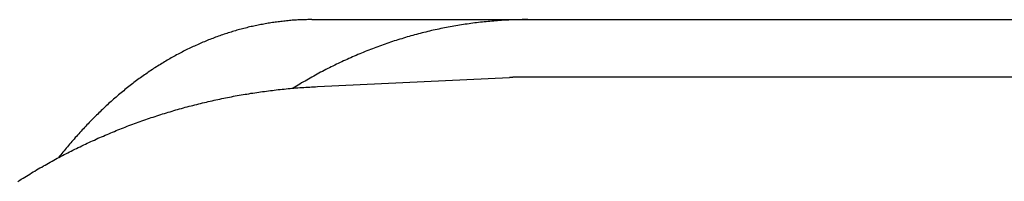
# Model space of a CAD drawing. Extents: x 987 to 2641, y 1244 to 2490.
# Tile 38 of 138: x 1951.95 to 1960.51, y 1769 to 1770.41. Entities that reach past the tile are written whole.
import ezdxf

# ---------------------------------------------------------------- set-up
doc = ezdxf.new("R2010")
doc.units = 0
doc.layers.add('KF_GRAVIS_8_DIM', color=1, linetype='CONTINUOUS')
doc.layers.add('KF_GRAVIS_8_LEFT', color=7, linetype='CONTINUOUS')

# ---------------------------------------------------------------- blocks, each defined once
blk = doc.blocks.new('*U13')
at = {"layer": 'KF_GRAVIS_8_LEFT'}
for p, q in [((-98.8954, -375.5), (-84.3182, -375.5)), ((-98.8469, -376.0829), (-97.1781, -376.0038)), ((-74.0076, -376), (-97.019, -376))]:
    blk.add_line(p, q, dxfattribs=at)
for points in [[(-98.8954, -375.5, 0), (-98.9075, -375.5, 0), (-98.9197, -375.5, 0), (-98.932, -375.5, 0), (-98.9442, -375.501, 0), (-98.9564, -375.501, 0), (-98.9686, -375.501, 0), (-98.9809, -375.502, 0), (-98.9931, -375.502, 0), (-99.0054, -375.503, 0), (-99.0177, -375.503, 0), (-99.03, -375.504, 0), (-99.0422, -375.505, 0), (-99.0545, -375.506, 0), (-99.0668, -375.506, 0), (-99.0791, -375.507, 0), (-99.0915, -375.508, 0), (-99.1038, -375.51, 0), (-99.1161, -375.511, 0), (-99.1284, -375.512, 0), (-99.1408, -375.513, 0), (-99.1531, -375.515, 0), (-99.1655, -375.516, 0), (-99.1778, -375.518, 0), (-99.1902, -375.519, 0), (-99.2025, -375.521, 0), (-99.2149, -375.522, 0), (-99.2272, -375.524, 0), (-99.2396, -375.526, 0), (-99.252, -375.528, 0), (-99.2643, -375.53, 0), (-99.2767, -375.532, 0), (-99.2891, -375.534, 0), (-99.3015, -375.536, 0), (-99.3138, -375.538, 0), (-99.3262, -375.541, 0), (-99.3386, -375.543, 0), (-99.351, -375.545, 0), (-99.3633, -375.548, 0), (-99.3757, -375.55, 0), (-99.3881, -375.553, 0), (-99.4005, -375.556, 0), (-99.4129, -375.559, 0), (-99.4252, -375.561, 0), (-99.4376, -375.564, 0), (-99.45, -375.567, 0), (-99.4623, -375.57, 0), (-99.4747, -375.573, 0), (-99.4871, -375.577, 0), (-99.4994, -375.58, 0), (-99.5118, -375.583, 0), (-99.5242, -375.586, 0), (-99.5365, -375.59, 0), (-99.5488, -375.593, 0), (-99.5612, -375.597, 0), (-99.5735, -375.601, 0), (-99.5859, -375.604, 0), (-99.5982, -375.608, 0), (-99.6105, -375.612, 0), (-99.6228, -375.616, 0), (-99.6351, -375.62, 0), (-99.6474, -375.624, 0), (-99.6597, -375.628, 0), (-99.672, -375.632, 0), (-99.6843, -375.636, 0), (-99.6966, -375.641, 0), (-99.7088, -375.645, 0), (-99.7211, -375.649, 0), (-99.7334, -375.654, 0), (-99.7456, -375.658, 0), (-99.7578, -375.663, 0), (-99.7701, -375.668, 0), (-99.7823, -375.673, 0), (-99.7945, -375.677, 0), (-99.8067, -375.682, 0), (-99.8189, -375.687, 0), (-99.831, -375.692, 0), (-99.8432, -375.697, 0), (-99.8554, -375.703, 0), (-99.8675, -375.708, 0), (-99.8796, -375.713, 0), (-99.8917, -375.719, 0), (-99.9039, -375.724, 0), (-99.9159, -375.73, 0), (-99.928, -375.735, 0), (-99.9401, -375.741, 0), (-99.9521, -375.747, 0), (-99.9642, -375.752, 0), (-99.9762, -375.758, 0), (-99.9882, -375.764, 0), (-100, -375.77, 0), (-100.012, -375.776, 0), (-100.024, -375.782, 0), (-100.036, -375.789, 0), (-100.048, -375.795, 0), (-100.06, -375.801, 0), (-100.072, -375.808, 0), (-100.084, -375.814, 0), (-100.096, -375.821, 0), (-100.108, -375.827, 0), (-100.119, -375.834, 0), (-100.131, -375.841, 0), (-100.143, -375.847, 0), (-100.155, -375.854, 0), (-100.167, -375.861, 0), (-100.178, -375.868, 0), (-100.19, -375.875, 0), (-100.202, -375.882, 0), (-100.213, -375.89, 0), (-100.225, -375.897, 0), (-100.237, -375.904, 0), (-100.248, -375.912, 0), (-100.26, -375.919, 0), (-100.272, -375.927, 0), (-100.283, -375.934, 0), (-100.295, -375.942, 0), (-100.306, -375.95, 0), (-100.318, -375.958, 0), (-100.329, -375.966, 0), (-100.341, -375.974, 0), (-100.352, -375.982, 0), (-100.364, -375.99, 0), (-100.375, -375.998, 0), (-100.386, -376.006, 0), (-100.398, -376.014, 0), (-100.409, -376.023, 0), (-100.42, -376.031, 0), (-100.432, -376.04, 0), (-100.443, -376.048, 0), (-100.454, -376.057, 0), (-100.465, -376.066, 0), (-100.476, -376.074, 0), (-100.488, -376.083, 0), (-100.499, -376.092, 0), (-100.51, -376.101, 0), (-100.521, -376.11, 0), (-100.532, -376.119, 0), (-100.543, -376.128, 0), (-100.554, -376.137, 0), (-100.565, -376.147, 0), (-100.576, -376.156, 0), (-100.587, -376.165, 0), (-100.598, -376.175, 0), (-100.609, -376.184, 0), (-100.62, -376.194, 0), (-100.63, -376.203, 0), (-100.641, -376.213, 0), (-100.652, -376.223, 0), (-100.663, -376.232, 0), (-100.674, -376.242, 0), (-100.684, -376.252, 0), (-100.695, -376.262, 0), (-100.706, -376.272, 0), (-100.716, -376.282, 0), (-100.727, -376.292, 0), (-100.737, -376.302, 0), (-100.748, -376.313, 0), (-100.758, -376.323, 0), (-100.769, -376.333, 0), (-100.779, -376.344, 0), (-100.79, -376.354, 0), (-100.8, -376.365, 0), (-100.811, -376.375, 0), (-100.821, -376.386, 0), (-100.831, -376.396, 0), (-100.842, -376.407, 0), (-100.852, -376.418, 0), (-100.862, -376.429, 0), (-100.872, -376.44, 0), (-100.882, -376.45, 0), (-100.892, -376.461, 0), (-100.903, -376.472, 0), (-100.913, -376.484, 0), (-100.923, -376.495, 0), (-100.933, -376.506, 0), (-100.943, -376.517, 0), (-100.953, -376.528, 0), (-100.963, -376.54, 0), (-100.972, -376.551, 0), (-100.982, -376.562, 0), (-100.992, -376.574, 0), (-101.002, -376.585, 0), (-101.012, -376.597, 0), (-101.021, -376.609, 0), (-101.031, -376.62, 0), (-101.041, -376.632, 0), (-101.05, -376.644, 0), (-101.06, -376.655, 0), (-101.07, -376.667, 0), (-101.079, -376.679, 0), (-101.089, -376.691, 0), (-101.098, -376.703, 0)], [(-97.0176, -375.5, 0), (-97.0342, -375.5, 0), (-97.0507, -375.5, 0), (-97.0673, -375.5, 0), (-97.0838, -375.501, 0), (-97.1004, -375.501, 0), (-97.1169, -375.501, 0), (-97.1335, -375.502, 0), (-97.15, -375.502, 0), (-97.1666, -375.503, 0), (-97.1831, -375.504, 0), (-97.1997, -375.504, 0), (-97.2162, -375.505, 0), (-97.2328, -375.506, 0), (-97.2493, -375.507, 0), (-97.2658, -375.508, 0), (-97.2823, -375.51, 0), (-97.2989, -375.511, 0), (-97.3154, -375.512, 0), (-97.3319, -375.513, 0), (-97.3484, -375.515, 0), (-97.3649, -375.516, 0), (-97.3814, -375.518, 0), (-97.3979, -375.52, 0), (-97.4144, -375.521, 0), (-97.4309, -375.523, 0), (-97.4474, -375.525, 0), (-97.4639, -375.527, 0), (-97.4803, -375.529, 0), (-97.4968, -375.531, 0), (-97.5133, -375.533, 0), (-97.5297, -375.536, 0), (-97.5462, -375.538, 0), (-97.5626, -375.54, 0), (-97.579, -375.543, 0), (-97.5955, -375.545, 0), (-97.6119, -375.548, 0), (-97.6283, -375.551, 0), (-97.6447, -375.554, 0), (-97.6611, -375.556, 0), (-97.6775, -375.559, 0), (-97.6938, -375.562, 0), (-97.7102, -375.565, 0), (-97.7265, -375.569, 0), (-97.7429, -375.572, 0), (-97.7592, -375.575, 0), (-97.7755, -375.578, 0), (-97.7919, -375.582, 0), (-97.8082, -375.585, 0), (-97.8245, -375.589, 0), (-97.8407, -375.593, 0), (-97.857, -375.596, 0), (-97.8733, -375.6, 0), (-97.8895, -375.604, 0), (-97.9058, -375.608, 0), (-97.922, -375.612, 0), (-97.9382, -375.616, 0), (-97.9544, -375.62, 0), (-97.9706, -375.624, 0), (-97.9868, -375.629, 0), (-98.0029, -375.633, 0), (-98.0191, -375.638, 0), (-98.0352, -375.642, 0), (-98.0513, -375.647, 0), (-98.0674, -375.651, 0), (-98.0835, -375.656, 0), (-98.0996, -375.661, 0), (-98.1157, -375.666, 0), (-98.1317, -375.671, 0), (-98.1477, -375.676, 0), (-98.1638, -375.681, 0), (-98.1798, -375.686, 0), (-98.1957, -375.691, 0), (-98.2117, -375.697, 0), (-98.2277, -375.702, 0), (-98.2436, -375.708, 0), (-98.2595, -375.713, 0), (-98.2754, -375.719, 0), (-98.2913, -375.724, 0), (-98.3072, -375.73, 0), (-98.3231, -375.736, 0), (-98.3389, -375.742, 0), (-98.3547, -375.748, 0), (-98.3705, -375.754, 0), (-98.3863, -375.76, 0), (-98.4021, -375.766, 0), (-98.4178, -375.772, 0), (-98.4335, -375.779, 0), (-98.4492, -375.785, 0), (-98.4649, -375.792, 0), (-98.4806, -375.798, 0), (-98.4962, -375.805, 0), (-98.5119, -375.811, 0), (-98.5275, -375.818, 0), (-98.5431, -375.825, 0), (-98.5586, -375.832, 0), (-98.5742, -375.839, 0), (-98.5897, -375.846, 0), (-98.6052, -375.853, 0), (-98.6207, -375.86, 0), (-98.6362, -375.867, 0), (-98.6516, -375.874, 0), (-98.667, -375.882, 0), (-98.6824, -375.889, 0), (-98.6978, -375.897, 0), (-98.7131, -375.904, 0), (-98.7285, -375.912, 0), (-98.7438, -375.92, 0), (-98.759, -375.927, 0), (-98.7743, -375.935, 0), (-98.7895, -375.943, 0), (-98.8047, -375.951, 0), (-98.8199, -375.959, 0), (-98.8351, -375.967, 0), (-98.8502, -375.976, 0), (-98.8653, -375.984, 0), (-98.8804, -375.992, 0), (-98.8955, -376.001, 0), (-98.9105, -376.009, 0), (-98.9255, -376.018, 0), (-98.9405, -376.026, 0), (-98.9555, -376.035, 0), (-98.9704, -376.043, 0), (-98.9853, -376.052, 0), (-99.0002, -376.061, 0), (-99.015, -376.07, 0), (-99.0299, -376.079, 0), (-99.0447, -376.088, 0), (-99.0594, -376.097, 0)], [(-101.451, -376.909, 0), (-101.436, -376.9, 0), (-101.422, -376.89, 0), (-101.407, -376.881, 0), (-101.392, -376.872, 0), (-101.378, -376.863, 0), (-101.363, -376.854, 0), (-101.349, -376.845, 0), (-101.334, -376.836, 0), (-101.319, -376.827, 0), (-101.304, -376.819, 0), (-101.29, -376.81, 0), (-101.275, -376.801, 0), (-101.26, -376.792, 0), (-101.245, -376.784, 0), (-101.23, -376.775, 0), (-101.215, -376.767, 0), (-101.2, -376.758, 0), (-101.185, -376.75, 0), (-101.17, -376.741, 0), (-101.155, -376.733, 0), (-101.14, -376.725, 0), (-101.125, -376.717, 0), (-101.11, -376.708, 0), (-101.095, -376.7, 0), (-101.08, -376.692, 0), (-101.065, -376.684, 0), (-101.049, -376.676, 0), (-101.034, -376.668, 0), (-101.019, -376.661, 0), (-101.004, -376.653, 0), (-100.988, -376.645, 0), (-100.973, -376.637, 0), (-100.957, -376.63, 0), (-100.942, -376.622, 0), (-100.927, -376.614, 0), (-100.911, -376.607, 0), (-100.896, -376.599, 0), (-100.88, -376.592, 0), (-100.865, -376.585, 0), (-100.849, -376.577, 0), (-100.834, -376.57, 0), (-100.818, -376.563, 0), (-100.802, -376.556, 0), (-100.787, -376.549, 0), (-100.771, -376.542, 0), (-100.756, -376.534, 0), (-100.74, -376.528, 0), (-100.724, -376.521, 0), (-100.708, -376.514, 0), (-100.693, -376.507, 0), (-100.677, -376.5, 0), (-100.661, -376.494, 0), (-100.645, -376.487, 0), (-100.629, -376.48, 0), (-100.613, -376.474, 0), (-100.598, -376.467, 0), (-100.582, -376.461, 0), (-100.566, -376.454, 0), (-100.55, -376.448, 0), (-100.534, -376.442, 0), (-100.518, -376.436, 0), (-100.502, -376.429, 0), (-100.486, -376.423, 0), (-100.47, -376.417, 0), (-100.454, -376.411, 0), (-100.438, -376.405, 0), (-100.421, -376.399, 0), (-100.405, -376.394, 0), (-100.389, -376.388, 0), (-100.373, -376.382, 0), (-100.357, -376.376, 0), (-100.341, -376.371, 0), (-100.324, -376.365, 0), (-100.308, -376.359, 0), (-100.292, -376.354, 0), (-100.276, -376.349, 0), (-100.259, -376.343, 0), (-100.243, -376.338, 0), (-100.227, -376.333, 0), (-100.21, -376.327, 0), (-100.194, -376.322, 0), (-100.178, -376.317, 0), (-100.161, -376.312, 0), (-100.145, -376.307, 0), (-100.128, -376.302, 0), (-100.112, -376.297, 0), (-100.095, -376.292, 0), (-100.079, -376.287, 0), (-100.063, -376.283, 0), (-100.046, -376.278, 0), (-100.03, -376.273, 0), (-100.013, -376.269, 0), (-99.9964, -376.264, 0), (-99.9799, -376.26, 0), (-99.9633, -376.255, 0), (-99.9467, -376.251, 0), (-99.9301, -376.247, 0), (-99.9135, -376.242, 0), (-99.8969, -376.238, 0), (-99.8802, -376.234, 0), (-99.8636, -376.23, 0), (-99.8469, -376.226, 0), (-99.8302, -376.222, 0), (-99.8135, -376.218, 0), (-99.7968, -376.214, 0), (-99.7801, -376.21, 0), (-99.7634, -376.206, 0), (-99.7466, -376.203, 0), (-99.7299, -376.199, 0), (-99.7131, -376.195, 0), (-99.6964, -376.192, 0), (-99.6796, -376.188, 0), (-99.6628, -376.185, 0), (-99.646, -376.182, 0), (-99.6291, -376.178, 0), (-99.6123, -376.175, 0), (-99.5955, -376.172, 0), (-99.5786, -376.168, 0), (-99.5618, -376.165, 0), (-99.5449, -376.162, 0), (-99.528, -376.159, 0), (-99.5111, -376.156, 0), (-99.4942, -376.153, 0), (-99.4773, -376.15, 0), (-99.4604, -376.148, 0), (-99.4435, -376.145, 0), (-99.4265, -376.142, 0), (-99.4096, -376.14, 0), (-99.3926, -376.137, 0), (-99.3757, -376.134, 0), (-99.3587, -376.132, 0), (-99.3417, -376.13, 0), (-99.3248, -376.127, 0), (-99.3078, -376.125, 0), (-99.2908, -376.123, 0), (-99.2738, -376.12, 0), (-99.2568, -376.118, 0), (-99.2397, -376.116, 0), (-99.2227, -376.114, 0), (-99.2057, -376.112, 0), (-99.1887, -376.11, 0), (-99.1716, -376.108, 0), (-99.1546, -376.106, 0), (-99.1375, -376.105, 0), (-99.1204, -376.103, 0), (-99.1034, -376.101, 0), (-99.0863, -376.1, 0), (-99.0692, -376.098, 0), (-99.0522, -376.097, 0), (-99.0351, -376.095, 0), (-99.018, -376.094, 0), (-99.0009, -376.092, 0), (-98.9838, -376.091, 0), (-98.9667, -376.09, 0), (-98.9496, -376.089, 0), (-98.9325, -376.088, 0), (-98.9154, -376.087, 0), (-98.8983, -376.086, 0), (-98.8811, -376.085, 0), (-98.864, -376.084, 0), (-98.8469, -376.083, 0)], [(-97.019, -376, 0), (-97.0203, -376, 0), (-97.0215, -376, 0), (-97.0227, -376, 0), (-97.024, -376, 0), (-97.0252, -376, 0), (-97.0265, -376, 0), (-97.0277, -376, 0), (-97.029, -376, 0), (-97.0302, -376, 0), (-97.0314, -376, 0), (-97.0327, -376, 0), (-97.0339, -376, 0), (-97.0352, -376, 0), (-97.0364, -376, 0), (-97.0377, -376, 0), (-97.0389, -376, 0), (-97.0401, -376, 0), (-97.0414, -376, 0), (-97.0426, -376, 0), (-97.0439, -376, 0), (-97.0451, -376, 0), (-97.0464, -376, 0), (-97.0476, -376, 0), (-97.0488, -376, 0), (-97.0501, -376, 0), (-97.0513, -376, 0), (-97.0526, -376, 0), (-97.0538, -376, 0), (-97.0551, -376, 0), (-97.0563, -376, 0), (-97.0575, -376, 0), (-97.0588, -376, 0), (-97.06, -376, 0), (-97.0613, -376, 0), (-97.0625, -376, 0), (-97.0638, -376, 0), (-97.065, -376, 0), (-97.0662, -376, 0), (-97.0675, -376, 0), (-97.0687, -376, 0), (-97.07, -376, 0), (-97.0712, -376, 0), (-97.0725, -376, 0), (-97.0737, -376, 0), (-97.0749, -376, 0), (-97.0762, -376, 0), (-97.0774, -376.001, 0), (-97.0787, -376.001, 0), (-97.0799, -376.001, 0), (-97.0812, -376.001, 0), (-97.0824, -376.001, 0), (-97.0836, -376.001, 0), (-97.0849, -376.001, 0), (-97.0861, -376.001, 0), (-97.0874, -376.001, 0), (-97.0886, -376.001, 0), (-97.0899, -376.001, 0), (-97.0911, -376.001, 0), (-97.0923, -376.001, 0), (-97.0936, -376.001, 0), (-97.0948, -376.001, 0), (-97.0961, -376.001, 0), (-97.0973, -376.001, 0), (-97.0986, -376.001, 0), (-97.0998, -376.001, 0), (-97.101, -376.001, 0), (-97.1023, -376.001, 0), (-97.1035, -376.001, 0), (-97.1048, -376.001, 0), (-97.106, -376.001, 0), (-97.1073, -376.001, 0), (-97.1085, -376.001, 0), (-97.1097, -376.001, 0), (-97.111, -376.001, 0), (-97.1122, -376.001, 0), (-97.1135, -376.001, 0), (-97.1147, -376.001, 0), (-97.116, -376.001, 0), (-97.1172, -376.001, 0), (-97.1184, -376.001, 0), (-97.1197, -376.002, 0), (-97.1209, -376.002, 0), (-97.1222, -376.002, 0), (-97.1234, -376.002, 0), (-97.1247, -376.002, 0), (-97.1259, -376.002, 0), (-97.1271, -376.002, 0), (-97.1284, -376.002, 0), (-97.1296, -376.002, 0), (-97.1309, -376.002, 0), (-97.1321, -376.002, 0), (-97.1333, -376.002, 0), (-97.1346, -376.002, 0), (-97.1358, -376.002, 0), (-97.1371, -376.002, 0), (-97.1383, -376.002, 0), (-97.1396, -376.002, 0), (-97.1408, -376.002, 0), (-97.142, -376.002, 0), (-97.1433, -376.002, 0), (-97.1445, -376.002, 0), (-97.1458, -376.002, 0), (-97.147, -376.002, 0), (-97.1483, -376.002, 0), (-97.1495, -376.003, 0), (-97.1507, -376.003, 0), (-97.152, -376.003, 0), (-97.1532, -376.003, 0), (-97.1545, -376.003, 0), (-97.1557, -376.003, 0), (-97.157, -376.003, 0), (-97.1582, -376.003, 0), (-97.1594, -376.003, 0), (-97.1607, -376.003, 0), (-97.1619, -376.003, 0), (-97.1632, -376.003, 0), (-97.1644, -376.003, 0), (-97.1656, -376.003, 0), (-97.1669, -376.003, 0), (-97.1681, -376.003, 0), (-97.1694, -376.003, 0), (-97.1706, -376.003, 0), (-97.1719, -376.003, 0), (-97.1731, -376.004, 0), (-97.1743, -376.004, 0), (-97.1756, -376.004, 0), (-97.1768, -376.004, 0), (-97.1781, -376.004, 0)]]:
    blk.add_polyline3d(points, dxfattribs=at)

msp = doc.modelspace()

# ---------------------------------------------------------------- block references
at = {"layer": 'KF_GRAVIS_8_DIM'}
msp.add_blockref('*U13', (2053.3832, 2145.913), dxfattribs=at)

doc.saveas('drawing.dxf')
